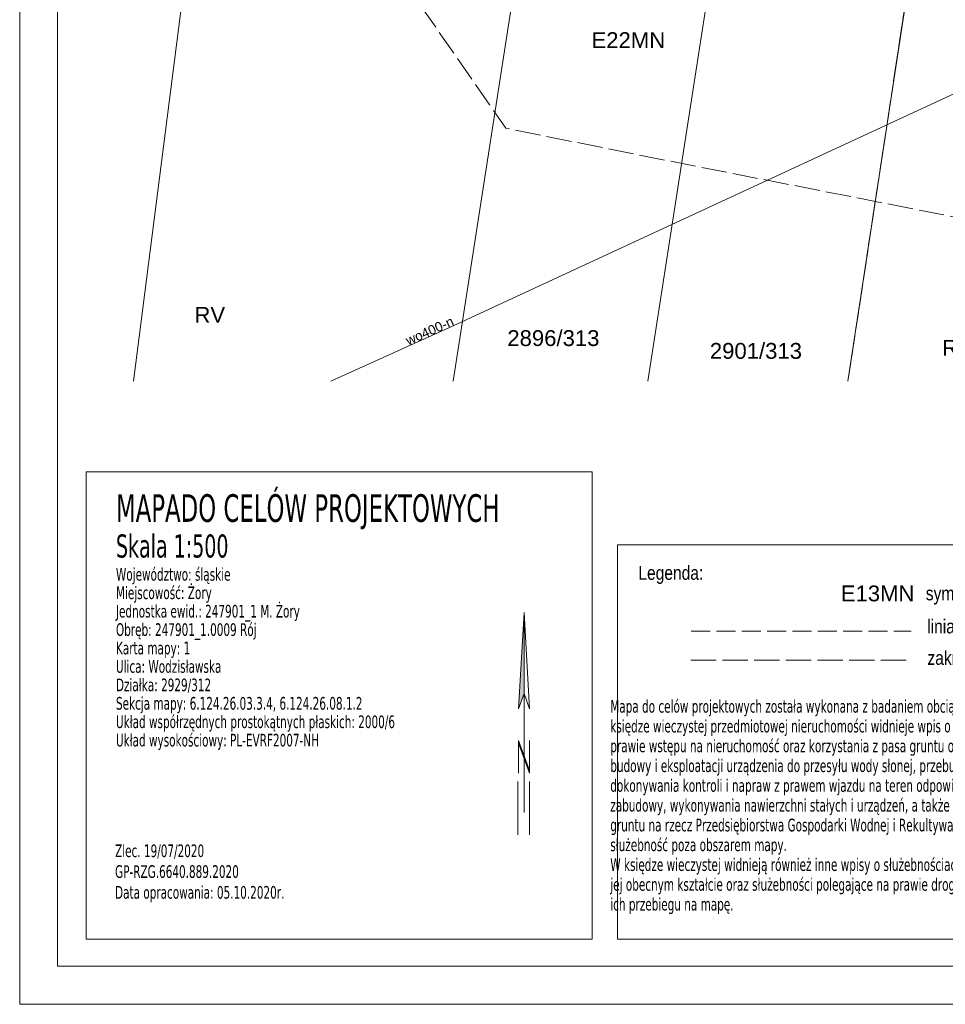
# Model space of a CAD drawing. Header units: centimetres. Extents: x -1545 to 32023, y 2301 to 66956.
# Tile 2 of 20: x 1140 to 8454, y 45945 to 53720. Entities that reach past the tile are written whole.
import ezdxf

# ---------------------------------------------------------------- set-up
doc = ezdxf.new("R2010")
doc.units = ezdxf.units.CM
doc.header["$MEASUREMENT"] = 0
doc.linetypes.add('PRZER3-1', pattern=[200, 150, -50])
doc.linetypes.add('PRZER4-1', pattern=[250, 200, -50])
for name, color, linetype, lineweight in [('Mapa dcp_3_GESDZI_Nr_pióra__2', 94, 'Continuous', 18), ('Mapa dcp_3_GESDZI_O_Nr_pióra__2', 94, 'Continuous', 18), ('Mapa dcp_3_GESKLU_Nr_pióra__2', 94, 'Continuous', 18), ('Mapa dcp_3_GESKLU_O_Nr_pióra__2', 94, 'Continuous', 18), ('Mapa dcp_3_GULWOP_Nr_pióra__6', 5, 'Continuous', 18), ('Mapa dcp_3_GULWOP_O_Nr_pióra__6', 5, 'Continuous', 18), ('Mapa dcp_3_linie rozgraniczające_Nr_pióra__150', 150, 'Continuous', 18), ('Mapa dcp_3_linie rozgraniczające_Nr_pióra__7', 7, 'Continuous', 18), ('Mapa dcp_3_opis pozaramkowy_Nr_pióra__7', 7, 'Continuous', 18), ('Mapa dcp_3_Zakres_Nr_pióra__210', 6, 'Continuous', 18), ('Mapa dcp_3_Zakres_Nr_pióra__7', 7, 'Continuous', 18)]:
    doc.layers.add(name, color=color, linetype=linetype, lineweight=lineweight)
doc.layers.add('Mapa dcp_3_opis pozaramkowy', color=7, linetype='Continuous')
doc.styles.add('STYL_AUTOMATYCZNY_1', font='txt')
doc.styles.add('STYL_AUTOMATYCZNY_2', font='tahoma.ttf')

msp = doc.modelspace()

# ---------------------------------------------------------------- hatches: boundary and pattern name
at = {"layer": 'Mapa dcp_3_opis pozaramkowy', "linetype": 'Continuous', "lineweight": 0, "true_color": 0x000000}
for points in [[(5125.16, 49038), (5081.24, 48279.29), (5125.16, 48398.46)], [(5125.16, 47910.13), (5081.24, 48028.57), (5081.24, 48008.45), (5125.16, 47889.94)]]:
    msp.add_hatch(color=18, dxfattribs=at).paths.add_polyline_path(points)

# ---------------------------------------------------------------- linework, layer by layer
at = {"layer": 'Mapa dcp_3_GESDZI_Nr_pióra__2', "color": 94, "linetype": 'Continuous', "lineweight": 18, "flags": 128}
for points in [[(7684.65, 50865.29), (8172.81, 54072.25), (8352.81, 55253.25), (6830.81, 55552.26), (6755.81, 55567.26), (6485.81, 55956.26), (7492.81, 62494.26), (7881.81, 63079.25), (7937.55, 63091.39), (9599.81, 63412.25), (10927.81, 63460.25), (11387.81, 62584.25), (9575.27, 50865.29)], [(2038.61, 50865.29), (2526.81, 54678.26), (2899.81, 57595.26), (3301.81, 62197.26), (3794.91, 62318.56), (6360.81, 62772.26), (5806.81, 58854.26), (5157.81, 54680.26), (4563.91, 50865.29)], [(4563.91, 50865.29), (5157.81, 54680.26), (6648.81, 54379.26), (6104.71, 50865.29)], [(6104.71, 50865.29), (6648.81, 54379.26), (8172.81, 54072.25), (7684.65, 50865.29)]]:
    msp.add_lwpolyline(points, dxfattribs=at)
at = {"layer": 'Mapa dcp_3_GESKLU_Nr_pióra__2', "color": 94, "linetype": 'PRZER3-1', "lineweight": 18, "flags": 128}
for points in [[(1439.6, 58226.96), (2943.75, 58098.26), (3301.81, 62197.26), (3794.91, 62318.56), (6360.81, 62772.26), (5806.81, 58854.26), (5157.81, 54680.26), (6648.81, 54379.26), (8172.81, 54072.25), (7684.65, 50865.29)], [(7684.65, 50865.29), (8172.81, 54072.25), (8352.81, 55253.25), (8637.81, 57127.25), (8672.39, 57353.18), (10543.06, 57122.53), (9575.27, 50865.29)]]:
    msp.add_lwpolyline(points, dxfattribs=at)
at = {"layer": 'Mapa dcp_3_GULWOP_Nr_pióra__6', "color": 5, "linetype": 'Continuous', "lineweight": 18, "flags": 128}
msp.add_lwpolyline([(14996.95, 54875.04), (14315.24, 55864.33), (10071.9, 53852.86), (4559.47, 51299.1), (3599.03, 50865.29)], dxfattribs=at)
at = {"layer": 'Mapa dcp_3_linie rozgraniczające_Nr_pióra__150', "color": 150, "linetype": 'PRZER3-1', "lineweight": 18, "flags": 128}
msp.add_lwpolyline([(6446.49, 48892.26), (8183.7, 48892.26)], dxfattribs=at)
at = {"layer": 'Mapa dcp_3_opis pozaramkowy_Nr_pióra__7', "color": 7, "linetype": 'Continuous', "lineweight": 18}
for p, q in [((5125.16, 49038), (5081.24, 48279.29)), ((5125.16, 49038), (5125.16, 47903.18)), ((5125.16, 49038), (5168.95, 48279.29)), ((5081.24, 48279.29), (5125.16, 48398.46)), ((5168.95, 48279.29), (5125.16, 48398.46)), ((5081.24, 48028.57), (5081.24, 47771.5)), ((5081.24, 48028.57), (5169.01, 47791.69)), ((5081.24, 48008.45), (5169.08, 47771.5)), ((5169.01, 48028.57), (5169.01, 47771.5)), ((5125.16, 47903.18), (5125.16, 47859.27)), ((5125.16, 47859.27), (5125.16, 47460.35)), ((5075.67, 47705.23), (5075.67, 47282.25)), ((5169.14, 47705.23), (5169.14, 47282.25))]:
    msp.add_line(p, q, dxfattribs=at)
at = {"layer": 'Mapa dcp_3_opis pozaramkowy_Nr_pióra__7', "color": 7, "linetype": 'Continuous', "lineweight": 18, "flags": 128}
for points in [[(1139.6, 45945.21), (1139.6, 66945.22)], [(15989.59, 45945.21), (1139.6, 45945.21)]]:
    msp.add_lwpolyline(points, dxfattribs=at)
for points in [[(1439.6, 46245.21), (1439.6, 66645.21), (15689.6, 66645.21), (15689.6, 46245.21)], [(1666.27, 50149.91), (5663.25, 50149.91), (5663.25, 46458.61), (1666.27, 46458.61)], [(5863.53, 49574.13), (10208.84, 49574.13), (10208.84, 46458.6), (5863.53, 46458.61)]]:
    msp.add_lwpolyline(points, close=True, dxfattribs=at)
at = {"layer": 'Mapa dcp_3_Zakres_Nr_pióra__210', "color": 6, "linetype": 'PRZER4-1', "lineweight": 18, "flags": 128}
msp.add_lwpolyline([(5357.44, 64700.93), (4628.46, 63604.64), (3338.48, 55229.41), (4981.12, 52862.78), (6247.48, 52609.51), (7774.5, 52309.52), (12684.56, 51344.93), (14507.43, 63168.67), (13092.56, 65751.94)], close=True, dxfattribs=at)
msp.add_lwpolyline([(6444.38, 48662.62), (8181.59, 48662.62)], dxfattribs=at)

# ---------------------------------------------------------------- texts
at = {"layer": 'Mapa dcp_3_GESDZI_O_Nr_pióra__2', "color": 94, "linetype": 'Continuous', "lineweight": 18, "char_height": 125, "attachment_point": 7, "rotation": 359.999976, "style": 'STYL_AUTOMATYCZNY_1'}
for s, insert in [('\\A1;{\\pql;\\fArial|b0|i0|c238|p38;2896/313}', (4993.09, 51141.59)), ('\\A1;{\\pql;\\fArial|b0|i0|c238|p38;2901/313}', (6593.47, 51040.64))]:
    msp.add_mtext(s, dxfattribs=dict(at, insert=insert))
at = {"layer": 'Mapa dcp_3_GESKLU_O_Nr_pióra__2', "color": 94, "linetype": 'Continuous', "lineweight": 18, "char_height": 125, "attachment_point": 7, "rotation": 359.999976, "style": 'STYL_AUTOMATYCZNY_1'}
for s, insert in [('\\A1;{\\pql;\\fArial|b0|i0|c238|p38;RV}', (2520.85, 51327.2)), ('\\A1;{\\pql;\\fArial|b0|i0|c238|p38;RIVb}', (8428.81, 51065.2))]:
    msp.add_mtext(s, dxfattribs=dict(at, insert=insert))
at = {"layer": 'Mapa dcp_3_GULWOP_O_Nr_pióra__6', "color": 5, "linetype": 'Continuous', "lineweight": 18, "insert": (4211.84, 51146.45), "char_height": 75, "attachment_point": 7, "rotation": 24.036907, "style": 'STYL_AUTOMATYCZNY_1'}
msp.add_mtext('\\A1;{\\pql;\\fArial|b0|i0|c238|p38;wo400-n}', dxfattribs=at)
at = {"layer": 'Mapa dcp_3_linie rozgraniczające_Nr_pióra__150', "color": 150, "linetype": 'Continuous', "lineweight": 18, "char_height": 125, "attachment_point": 7, "rotation": 359.999976, "style": 'STYL_AUTOMATYCZNY_1'}
for s, insert in [('\\A1;{\\pql;\\fArial|b0|i0|c238|p38;E22MN}', (5658.3, 53496.26)), ('\\A1;{\\pql;\\fArial|b0|i0|c238|p38;E13MN}', (7628.28, 49125.65))]:
    msp.add_mtext(s, dxfattribs=dict(at, insert=insert))
at = {"layer": 'Mapa dcp_3_linie rozgraniczające_Nr_pióra__7', "color": 7, "linetype": 'Continuous', "lineweight": 18, "char_height": 110, "attachment_point": 7, "rotation": 359.999976, "style": 'STYL_AUTOMATYCZNY_1'}
for s, insert in [('\\A1;{\\W0.800000x;\\pql;\\fArial|b0|i0|c238|p38;symbol MPZP}', (8300.25, 49101.9)), ('\\A1;{\\W0.800000x;\\pql;\\fArial|b0|i0|c238|p38;linia rozgraniczająca MPZP}', (8311.18, 48840.68))]:
    msp.add_mtext(s, dxfattribs=dict(at, insert=insert))
at = {"layer": 'Mapa dcp_3_opis pozaramkowy_Nr_pióra__7', "color": 7, "linetype": 'Continuous', "lineweight": 18, "attachment_point": 1, "rotation": 359.999976, "style": 'STYL_AUTOMATYCZNY_2'}
for s, insert, char_height, line_spacing_factor in [('\\A1;{\\W0.700000x;\\pql;\\fTahoma|b0|i0|c238|p34;MAPA\\fTahoma|b0|i0|c238|p34;DO CELÓW PROJEKTOWYCH\\P\\pql;\\fTahoma|b0|i0|c238|p34;\\H0.833330x;Skala 1:500\\P\\pql;\\fTahoma|b0|i0|c238|p34;\\H0.549461x;Województwo: śląskie                \\P\\pql;\\fTahoma|b0|i0|c238|p34;Miejscowość: Żory\\P\\pql;\\fTahoma|b0|i0|c238|p34;Jednostka ewid.: 247901_1 M. Żory\\P\\pql;\\fTahoma|b0|i0|c238|p34;Obręb: 247901_1.0009 Rój\\P\\pql;\\fTahoma|b0|i0|c238|p34;Karta mapy: 1\\P\\pql;\\fTahoma|b0|i0|c238|p34;Ulica: \\fTahoma|b0|i0|c238|p34;Wodzisławska\\P\\pql;\\fTahoma|b0|i0|c238|p34;Działka: 2929/312\\P\\pql;\\fTahoma|b0|i0|c238|p34;Sekcja mapy: 6.124.26.03.3.4, 6.124.26.08.1.2\\P\\pql;\\fTahoma|b0|i0|c238|p34;\\H0.999900x;Układ współrzędnych prostokątnych płaskich: 2000/6 \\P\\pql;\\fTahoma|b0|i0|c238|p34;Układ wysokościowy: PL-EVRF2007-NH}', (1900.47, 49973.12), 218.3999, 0.872818), ('\\A1;{\\W0.700000x;\\pql;\\fTahoma|b0|i0|c238|p34;Zlec. 19/07/2020\\P\\pql;\\fTahoma|b0|i0|c238|p34;GP-RZG.6640.889.2020\\P\\pql;\\fTahoma|b0|i0|c238|p34;Data opracowania: 05.10.2020r.}', (1893.35, 47207.37), 100, 0.984182)]:
    msp.add_mtext(s, dxfattribs=dict(at, insert=insert, char_height=char_height, line_spacing_factor=line_spacing_factor))
at = {"layer": 'Mapa dcp_3_opis pozaramkowy_Nr_pióra__7', "color": 7, "linetype": 'Continuous', "lineweight": 18, "insert": (6028.95, 49263.97), "char_height": 110, "attachment_point": 7, "rotation": 359.999976, "style": 'STYL_AUTOMATYCZNY_1'}
msp.add_mtext('\\A1;{\\W0.800000x;\\pql;\\fArial|b0|i0|c238|p38;Legenda:}', dxfattribs=at)
at = {"layer": 'Mapa dcp_3_opis pozaramkowy_Nr_pióra__7', "color": 7, "linetype": 'Continuous', "lineweight": 18, "insert": (5806.74, 48348.34), "char_height": 100, "width": 4485.4927, "attachment_point": 1, "rotation": 359.999976, "line_spacing_factor": 0.937264, "style": 'STYL_AUTOMATYCZNY_2'}
msp.add_mtext('\\A1;{\\W0.700000x;\\pql;\\fTahoma|b0|i0|c238|p34;Mapa do celów projektowych została wykonana z badaniem obciążeń służebnościami gruntowymi. W \\fTahoma|b0|i0|c238|p34;księdze wieczystej przedmiotowej nieruchomości widnieje wpis o służebności przesyłu polegającej na \\fTahoma|b0|i0|c238|p34;prawie wstępu na nieruchomość oraz korzystania z pasa gruntu o łącznej powierzchni 92,58 m2 w celu \\fTahoma|b0|i0|c238|p34;budowy i eksploatacji urządzenia do przesyłu wody słonej, przebudowy urządzenia w przyszłości, \\fTahoma|b0|i0|c238|p34;dokonywania kontroli i napraw z prawem wjazdu na teren odpowiednim sprzętem oraz zaniechaniu \\fTahoma|b0|i0|c238|p34;zabudowy, wykonywania nawierzchni stałych i urządzeń, a także dokonywania nasadzeń na tym pasie \\fTahoma|b0|i0|c238|p34;gruntu na rzecz Przedsiębiorstwa Gospodarki Wodnej i Rekultywacji S.A. z siedzibą w Jastrzebiu-Zdroju - \\fTahoma|b0|i0|c238|p34;służebność poza obszarem mapy.\\P\\pql;\\fTahoma|b0|i0|c238|p34;W księdze wieczystej widnieją również inne wpisy o służebnościach przesyłu niedotyczące nieruchomości \\fTahoma|b0|i0|c238|p34;w jej obecnym kształcie oraz służebności polegające na prawie drogi, jednak brak jest możliwości \\fTahoma|b0|i0|c238|p34;wniesienia ich przebiegu na mapę.}', dxfattribs=at)
at = {"layer": 'Mapa dcp_3_Zakres_Nr_pióra__7', "color": 7, "linetype": 'Continuous', "lineweight": 18, "insert": (8313.21, 48592.53), "char_height": 110, "attachment_point": 7, "rotation": 359.999976, "style": 'STYL_AUTOMATYCZNY_1'}
msp.add_mtext('\\A1;{\\W0.800000x;\\pql;\\fArial|b0|i0|c238|p38;zakres opracowania}', dxfattribs=at)

doc.saveas('drawing.dxf')
